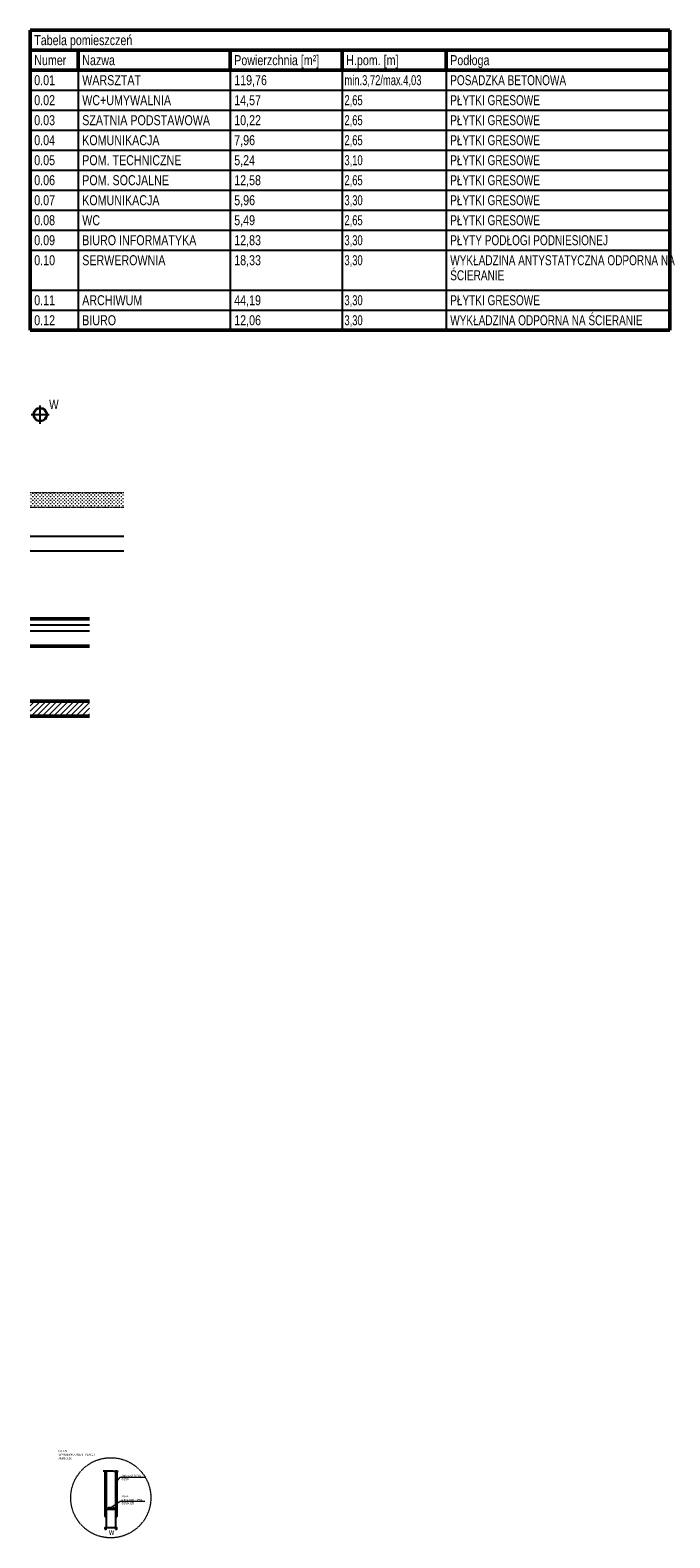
# Model space of a CAD drawing. Header units: centimetres. Extents: x 25511 to 42070, y 833 to 13367.
# Tile 54 of 59: x 33186 to 34209, y 1234 to 3645. Entities that reach past the tile are written whole.
import ezdxf

# ---------------------------------------------------------------- set-up
doc = ezdxf.new("R2010")
doc.units = ezdxf.units.CM
doc.header["$LTSCALE"] = 0.1
doc.linetypes.add('DASHED2', pattern=[9.525, 6.35, -3.175])
for name, color, linetype in [('A-ELEWACJE', 253, 'Continuous'), ('A-Elewacje_wypełnienia', 253, 'Continuous'), ('A_Ściany istniejące', 253, 'Continuous'), ('CKIZOLACJE', 253, 'Continuous'), ('CKSCIANY_KRESK', 253, 'Continuous'), ('CKTABELE', 253, 'Continuous')]:
    doc.layers.add(name, color=color, linetype=linetype)
for name, color, linetype, lineweight in [('A-Wyburzenia', 253, 'DASHED2', 0), ('CKOPIS_WIDOK', 253, 'Continuous', 9), ('CKSCIANY_PRZEKR', 253, 'Continuous', 50)]:
    doc.layers.add(name, color=color, linetype=linetype, lineweight=lineweight)
doc.styles.get("Standard").update_dxf_attribs({"font": 'ic-simplex.shx', "width": 0.8})
doc.styles.add('TABELE', font='ic-simplex.shx', dxfattribs={"width": 0.8})
doc.linetypes.add('IZOLACJA_CIEPLNA_OS', pattern='A,0.001,[220,CADKON.SHX,S=0.05,R=0,X=0,Y=0],-1,[220,CADKON.SHX,S=0.05,R=180,X=1,Y=0],-1', length=2.001)
pattern_1 = [(45, (10406.5624, -753.988), (-4.490128, 4.490128), [])]

# ---------------------------------------------------------------- blocks, each defined once
blk = doc.blocks.new('A$7E871014261F59')
at = {"layer": 'A-Elewacje_wypełnienia'}
h = blk.add_hatch(dxfattribs=at)
h.set_pattern_fill('ANSI31', color=256)
h.set_pattern_definition([(45, (-9103.224, -769.995), (-2.245064, 2.245064), [])])
h.paths.add_polyline_path([(37.4, -119.7), (35.4, -119.7), (35.4, -46.7), (37.4, -46.7)])
h.paths.add_polyline_path([(20.4, -107.7), (20.4, -119.7), (18.4, -119.7), (18.4, -46.7), (20.4, -46.7)])
at = {"color": 1}
for points in [[(18.4, -46.7), (18.4, -119.7)], [(18.4, -46.7), (20.4, -46.7)], [(20.4, -46.7), (20.4, -137.7)], [(35.4, -46.7), (35.4, -137.7)], [(35.4, -46.7), (37.4, -46.7)], [(37.4, -46.7), (37.4, -119.7)], [(20.4, -107.7), (23.3, -105.2)], [(20.4, -107.7), (35.4, -107.7)], [(35.4, -107.7), (32.4, -105.2)], [(37.4, -137.7), (18.4, -137.7)]]:
    blk.add_lwpolyline(points, dxfattribs=at)
for points in [[(18.4, -119.7), (20.4, -119.7), (20.4, -119.7), (18.4, -119.7)], [(35.4, -119.7), (37.4, -119.7), (37.4, -119.7), (35.4, -119.7)], [(18.4, -139.7), (20.4, -139.7), (20.4, -137.7), (18.4, -137.7)], [(35.4, -139.7), (37.4, -139.7), (37.4, -137.7), (35.4, -137.7)]]:
    blk.add_lwpolyline(points, close=True, dxfattribs=at)
at = {"color": 1, "linetype": 'DASHED2', "ltscale": 0.2}
blk.add_lwpolyline([(23.3, -105.2), (32.4, -105.2)], dxfattribs=at)
at = {"layer": 'A-ELEWACJE', "linetype": 'DASHED2'}
blk.add_lwpolyline([(15.5, -46.7), (40.5, -46.8)], dxfattribs=at)
at = {"color": 1, "insert": (25, -139.2), "char_height": 10, "width": 12.814, "attachment_point": 1}
blk.add_mtext('w', dxfattribs=at)
blk = doc.blocks.new('A$7E8A3D321ED2')
for points in [[(-14.5, 0), (14.5, 0)], [(0, -14.5), (0, 14.5)]]:
    blk.add_lwpolyline(points)
for radius in [11, 10]:
    blk.add_circle((0, 0), radius)
at = {"insert": (14.3, 23.8), "char_height": 15, "width": 125.057, "attachment_point": 1}
blk.add_mtext('W', dxfattribs=at)

msp = doc.modelspace()

# ---------------------------------------------------------------- hatches: boundary and pattern name
at = {"layer": 'A-Elewacje_wypełnienia', "lineweight": 5}
h = msp.add_hatch(dxfattribs=at)
h.set_pattern_fill('ANSI31', color=256, scale=2, style=0)
h.set_pattern_definition(pattern_1)
h.paths.add_polyline_path([(33185.648, 2548.333), (33280.648, 2548.285), (33280.648, 2572.309), (33185.648, 2572.309)])
h = msp.add_hatch(dxfattribs=at)
h.set_pattern_fill('ANSI31', color=256, scale=2, style=0)
h.set_pattern_definition(pattern_1)
h.paths.add_polyline_path([(33185.648, 2548.333), (33280.648, 2548.285), (33280.648, 2572.309), (33185.648, 2572.309)])
at = {"layer": 'A-Wyburzenia'}
h = msp.add_hatch(dxfattribs=at)
h.set_pattern_fill('PLASTER', color=256, scale=4, style=0)
h.set_pattern_definition([(45, (-6367990.372, -5684810.202), (-2.8284271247, 2.8284271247), [0, -4])])
h.paths.add_polyline_path([(33335.648, 2882.003), (33335.648, 2906.003), (33185.648, 2906.003), (33185.648, 2882.003)])
h = msp.add_hatch(dxfattribs=at)
h.set_pattern_fill('PLASTER', color=256, scale=4, style=0)
h.set_pattern_definition([(45, (-6367990.372, -5684810.202), (-2.8284271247, 2.8284271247), [0, -4])])
h.paths.add_polyline_path([(33335.648, 2882.003), (33335.648, 2906.003), (33185.648, 2906.003), (33185.648, 2882.003)])

# ---------------------------------------------------------------- linework, layer by layer
at = {"layer": 'A-Wyburzenia', "ltscale": 2}
for points in [[(33185.648, 2906.003), (33335.648, 2906.003)], [(33335.648, 2882.003), (33185.648, 2882.003)]]:
    msp.add_lwpolyline(points, dxfattribs=at)
at = {"layer": 'A_Ściany istniejące', "lineweight": -3}
msp.add_lwpolyline([(33185.648, 2836.131), (33335.648, 2836.131)], dxfattribs=at)
at = {"layer": 'A_Ściany istniejące'}
msp.add_lwpolyline([(33335.648, 2812.131), (33185.648, 2812.131)], dxfattribs=at)
at = {"layer": 'CKIZOLACJE', "linetype": 'IZOLACJA_CIEPLNA_OS', "ltscale": 5.5}
msp.add_lwpolyline([(33185.648, 2694.014), (33280.648, 2694.014)], dxfattribs=at)
at = {"layer": 'CKOPIS_WIDOK'}
for points in [[(33323.106, 1322.432), (33329.474, 1331.045), (33368.996, 1331.045)], [(33314.615, 1282.384), (33329.446, 1292.473), (33368.968, 1292.473)]]:
    msp.add_lwpolyline(points, dxfattribs=at)
at = {"layer": 'CKOPIS_WIDOK', "linetype": 'DASHED2'}
msp.add_circle((33314.674, 1297.953), 64.1, dxfattribs=at)
at = {"layer": 'CKSCIANY_KRESK'}
msp.add_line((33280.648, 2683.974), (33185.648, 2683.974), dxfattribs=at)
at = {"layer": 'CKSCIANY_PRZEKR'}
for p, q in [((33280.648, 2659.974), (33185.648, 2659.974)), ((33185.648, 2572.309), (33280.648, 2572.309)), ((33280.648, 2548.309), (33185.648, 2548.309))]:
    msp.add_line(p, q, dxfattribs=at)
msp.add_lwpolyline([(33280.648, 2703.974), (33185.648, 2703.974)], dxfattribs=at)
at = {"layer": 'CKTABELE', "color": 6, "lineweight": 50}
for p, q in [((33185.767, 3645.419), (33262.567, 3645.419)), ((33185.767, 3645.419), (33185.767, 3613.419)), ((33262.567, 3645.419), (33505.767, 3645.419)), ((33505.767, 3645.419), (33684.967, 3645.419)), ((33684.967, 3645.419), (33851.367, 3645.419)), ((33851.367, 3645.419), (34209.185, 3645.419)), ((34209.185, 3645.419), (34209.185, 3613.419)), ((33185.767, 3613.419), (33185.767, 3581.419)), ((33185.767, 3613.419), (33262.567, 3613.419)), ((33262.567, 3613.419), (33505.767, 3613.419)), ((33262.567, 3613.419), (33262.567, 3581.419)), ((33505.767, 3613.419), (33684.967, 3613.419)), ((33505.767, 3613.419), (33505.767, 3581.419)), ((33684.967, 3613.419), (33851.367, 3613.419)), ((33684.967, 3613.419), (33684.967, 3581.419)), ((33851.367, 3613.419), (34209.185, 3613.419)), ((33851.367, 3613.419), (33851.367, 3581.419)), ((34209.185, 3613.419), (34209.185, 3581.419)), ((33185.767, 3581.419), (33185.767, 3165.419)), ((33185.767, 3581.419), (33262.567, 3581.419)), ((33262.567, 3581.419), (33505.767, 3581.419)), ((33505.767, 3581.419), (33684.967, 3581.419)), ((33684.967, 3581.419), (33851.367, 3581.419)), ((33851.367, 3581.419), (34209.185, 3581.419)), ((34209.185, 3581.419), (34209.185, 3165.419)), ((33185.767, 3165.419), (33262.567, 3165.419)), ((33262.567, 3165.419), (33505.767, 3165.419)), ((33505.767, 3165.419), (33684.967, 3165.419)), ((33684.967, 3165.419), (33851.367, 3165.419)), ((33851.367, 3165.419), (34209.185, 3165.419))]:
    msp.add_line(p, q, dxfattribs=at)
at = {"layer": 'CKTABELE'}
for p, q in [((33262.567, 3581.419), (33262.567, 3165.419)), ((33505.767, 3581.419), (33505.767, 3165.419)), ((33684.967, 3581.419), (33684.967, 3165.419)), ((33851.367, 3581.419), (33851.367, 3165.419)), ((33185.767, 3549.419), (33262.567, 3549.419)), ((33262.567, 3549.419), (33505.767, 3549.419)), ((33505.767, 3549.419), (33684.967, 3549.419)), ((33684.967, 3549.419), (33851.367, 3549.419)), ((33851.367, 3549.419), (34209.185, 3549.419)), ((33185.767, 3517.419), (33262.567, 3517.419)), ((33262.567, 3517.419), (33505.767, 3517.419)), ((33505.767, 3517.419), (33684.967, 3517.419)), ((33684.967, 3517.419), (33851.367, 3517.419)), ((33851.367, 3517.419), (34209.185, 3517.419)), ((33185.767, 3485.419), (33262.567, 3485.419)), ((33262.567, 3485.419), (33505.767, 3485.419)), ((33505.767, 3485.419), (33684.967, 3485.419)), ((33684.967, 3485.419), (33851.367, 3485.419)), ((33851.367, 3485.419), (34209.185, 3485.419)), ((33185.767, 3453.419), (33262.567, 3453.419)), ((33262.567, 3453.419), (33505.767, 3453.419)), ((33505.767, 3453.419), (33684.967, 3453.419)), ((33684.967, 3453.419), (33851.367, 3453.419)), ((33851.367, 3453.419), (34209.185, 3453.419)), ((33185.767, 3421.419), (33262.567, 3421.419)), ((33262.567, 3421.419), (33505.767, 3421.419)), ((33505.767, 3421.419), (33684.967, 3421.419)), ((33684.967, 3421.419), (33851.367, 3421.419)), ((33851.367, 3421.419), (34209.185, 3421.419)), ((33185.767, 3389.419), (33262.567, 3389.419)), ((33262.567, 3389.419), (33505.767, 3389.419)), ((33262.567, 3389.419), (33505.767, 3389.419)), ((33505.767, 3389.419), (33684.967, 3389.419)), ((33505.767, 3389.419), (33684.967, 3389.419)), ((33684.967, 3389.419), (33851.367, 3389.419)), ((33684.967, 3389.419), (33851.367, 3389.419)), ((33851.367, 3389.419), (34209.185, 3389.419)), ((33851.367, 3389.419), (34209.185, 3389.419)), ((33185.767, 3357.419), (33262.567, 3357.419)), ((33262.567, 3357.419), (33505.767, 3357.419)), ((33505.767, 3357.419), (33684.967, 3357.419)), ((33684.967, 3357.419), (33851.367, 3357.419)), ((33851.367, 3357.419), (34209.185, 3357.419)), ((33185.767, 3325.419), (33262.567, 3325.419)), ((33262.567, 3325.419), (33505.767, 3325.419)), ((33505.767, 3325.419), (33684.967, 3325.419)), ((33684.967, 3325.419), (33851.367, 3325.419)), ((33851.367, 3325.419), (34209.185, 3325.419)), ((33185.767, 3293.419), (33262.567, 3293.419)), ((33262.567, 3293.419), (33505.767, 3293.419)), ((33505.767, 3293.419), (33684.967, 3293.419)), ((33684.967, 3293.419), (33851.367, 3293.419)), ((33851.367, 3293.419), (34209.185, 3293.419)), ((33185.767, 3229.419), (33262.567, 3229.419)), ((33262.567, 3229.419), (33505.767, 3229.419)), ((33505.767, 3229.419), (33684.967, 3229.419)), ((33684.967, 3229.419), (33851.367, 3229.419)), ((33851.367, 3229.419), (34209.185, 3229.419)), ((33185.767, 3197.419), (33262.567, 3197.419)), ((33262.567, 3197.419), (33505.767, 3197.419)), ((33505.767, 3197.419), (33684.967, 3197.419)), ((33684.967, 3197.419), (33851.367, 3197.419)), ((33851.367, 3197.419), (34209.185, 3197.419))]:
    msp.add_line(p, q, dxfattribs=at)

# ---------------------------------------------------------------- block references
at = {"color": 1, "rotation": 360}
msp.add_blockref('A$7E871014261F59', (33286.759, 1387.542), dxfattribs=at)
at = {"layer": 'A-ELEWACJE'}
msp.add_blockref('A$7E8A3D321ED2', (33201.781, 3030.484), dxfattribs=at)

# ---------------------------------------------------------------- texts
at = {"layer": 'CKOPIS_WIDOK', "char_height": 3.5, "width": 48.8075, "attachment_point": 4}
for s, insert in [('{\\Fic-romans.shx;DETAL\\PWYWIEWKA WENTYLACJI\\Pskala 1:20}', (33231.152, 1366.924)), ('{\\Fic-romans.shx;spiro izol. term. \\P%%C150}', (33331.589, 1330.707)), ('{\\Fic-romans.shx;kryza \\Pantyskroplinowa\\P%%C150/120}', (33331.561, 1295.158))]:
    msp.add_mtext(s, dxfattribs=dict(at, insert=insert))
at = {"layer": 'CKTABELE', "color": 6, "insert": (33192.167, 3637.419), "char_height": 16, "width": 870.4, "attachment_point": 1, "line_spacing_factor": 0.903614, "style": 'TABELE'}
msp.add_mtext('{\\W0.8;Tabela pomieszczeń}', dxfattribs=at)
at = {"layer": 'CKTABELE', "char_height": 16, "attachment_point": 1, "line_spacing_factor": 0.903614, "style": 'TABELE'}
for s, insert, width in [('{\\W0.8;Numer}', (33192.167, 3605.419), 64), ('{\\W0.8;Nazwa}', (33268.967, 3605.419), 230.4), ('Powierzchnia [m²]', (33512.167, 3605.419), 188.21659), ('\\pxi-3,l3,t3;H.pom. [m]', (33691.367, 3605.419), 153.6), ('{\\W0.8;Podłoga}', (33857.767, 3605.419), 204.8), ('{\\W0.8;0.01}', (33192.167, 3573.419), 64), ('{\\W0.8;WARSZTAT}', (33268.967, 3573.419), 230.4), ('{\\W0.8;119,76}', (33512.167, 3573.419), 166.4), ('\\pi-3,l3,t3;{\\W0.7;min.3,72/max.4,03}', (33688.513, 3573.419), 166.4), ('{\\W0.75;POSADZKA BETONOWA}', (33857.767, 3573.419), 233.62631), ('{\\W0.8;0.02}', (33192.167, 3541.419), 64), ('WC+UMYWALNIA', (33268.967, 3541.419), 230.4), ('{\\W0.8;14,57}', (33512.167, 3541.419), 166.4), ('\\pxi-3,l3,t3;{\\W0.7;2,65}', (33688.513, 3541.419), 166.4), ('{\\W0.75;PŁYTKI GRESOWE}', (33857.767, 3541.419), 233.62631), ('{\\W0.8;0.03}', (33192.167, 3509.419), 64), ('{\\W0.8;SZATNIA PODSTAWOWA}', (33268.967, 3509.419), 230.4), ('{\\W0.8;10,22}', (33512.167, 3509.419), 166.4), ('\\pxi-3,l3,t3;{\\W0.7;2,65}', (33688.513, 3509.419), 166.4), ('{\\W0.75;PŁYTKI GRESOWE}', (33857.767, 3509.419), 233.62631), ('{\\W0.8;0.04}', (33192.167, 3477.419), 64), ('KOMUNIKACJA', (33268.967, 3477.419), 230.4), ('7,96', (33512.167, 3477.419), 166.4), ('\\pxi-3,l3,t3;{\\W0.7;2,65}', (33688.513, 3477.419), 166.4), ('{\\W0.75;PŁYTKI GRESOWE}', (33857.767, 3477.419), 233.62631), ('{\\W0.75;PŁYTKI GRESOWE}', (33857.767, 3445.419), 233.62631), ('{\\W0.8;0.05}', (33192.167, 3445.419), 64), ('POM. TECHNICZNE', (33268.967, 3445.419), 230.4), ('5,24', (33512.167, 3445.419), 166.4), ('\\pxi-3,l3,t3;{\\W0.7;3,10}', (33688.513, 3445.419), 166.4), ('{\\W0.8;0.06}', (33192.167, 3413.419), 64), ('{\\W0.8;POM. SOCJALNE}', (33268.967, 3413.419), 230.4), ('12,58', (33512.167, 3413.419), 166.4), ('\\pxi-3,l3,t3;{\\W0.7;2,65}', (33688.513, 3413.419), 166.4), ('{\\W0.75;PŁYTKI GRESOWE}', (33857.767, 3413.419), 233.62631), ('{\\W0.8;0.07}', (33192.167, 3381.419), 64), ('KOMUNIKACJA', (33268.967, 3381.419), 230.4), ('{\\W0.8;5,96}', (33512.167, 3381.419), 166.4), ('\\pxi-3,l3,t3;{\\W0.7;3,30}', (33688.513, 3381.419), 166.4), ('{\\W0.75;PŁYTKI GRESOWE}', (33857.767, 3381.419), 233.62631), ('{\\W0.75;PŁYTKI GRESOWE}', (33857.767, 3349.419), 233.62631), ('{\\W0.8;0.08}', (33192.167, 3349.419), 64), ('{\\W0.8;WC}', (33268.967, 3349.419), 230.4), ('5,49', (33512.167, 3349.419), 166.4), ('\\pxi-3,l3,t3;{\\W0.7;2,65}', (33688.513, 3349.419), 166.4), ('{\\W0.8;0.09}', (33192.167, 3317.419), 64), ('{\\W0.8;BIURO INFORMATYKA}', (33268.967, 3317.419), 230.4), ('12,83', (33512.167, 3317.419), 166.4), ('\\pxi-3,l3,t3;{\\W0.7;3,30}', (33688.513, 3317.419), 166.4), ('{\\W0.75;PŁYTY PODŁOGI PODNIESIONEJ}', (33857.767, 3317.419), 399.07868), ('{\\W0.8;0.10}', (33192.167, 3285.419), 64), ('{\\W0.8;SERWEROWNIA}', (33268.967, 3285.419), 230.4), ('18,33', (33512.167, 3285.419), 166.4), ('\\pxi-3,l3,t3;{\\W0.7;3,30}', (33688.513, 3285.419), 166.4), ('{\\W0.75;WYKŁADZINA ANTYSTATYCZNA ODPORNA NA ŚCIERANIE}', (33857.767, 3285.419), 360.26654), ('{\\W0.8;0.11}', (33192.167, 3221.419), 64), ('{\\W0.8;ARCHIWUM}', (33268.967, 3221.419), 230.4), ('{\\W0.8;44,19}', (33512.167, 3221.419), 166.4), ('\\pxi-3,l3,t3;{\\W0.7;3,30}', (33688.513, 3221.419), 166.4), ('{\\W0.75;PŁYTKI GRESOWE}', (33857.767, 3221.419), 233.62631), ('{\\W0.8;0.12}', (33192.167, 3189.419), 64), ('{\\W0.8;BIURO}', (33268.967, 3189.419), 230.4), ('12,06', (33512.167, 3189.419), 166.4), ('\\pxi-3,l3,t3;{\\W0.7;3,30}', (33688.513, 3189.419), 166.4), ('{\\W0.75;WYKŁADZINA ODPORNA NA ŚCIERANIE}', (33857.767, 3189.419), 399.07868)]:
    msp.add_mtext(s, dxfattribs=dict(at, insert=insert, width=width))

doc.saveas('drawing.dxf')
